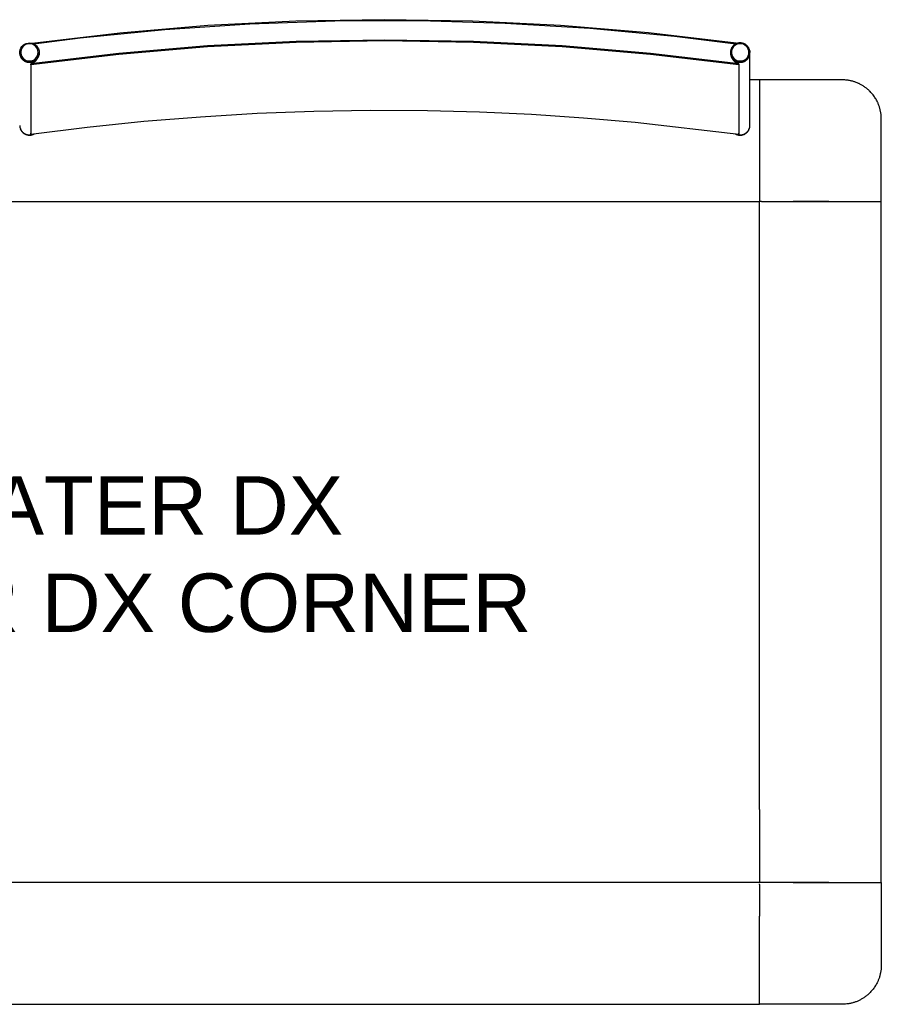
# Model space of a CAD drawing. Header units: millimetres. Extents: x -1470 to 7470, y -12049 to 6674.
# Tile 24 of 58: x 65 to 950, y -1975 to -963. Entities that reach past the tile are written whole.
import ezdxf

# ---------------------------------------------------------------- set-up
doc = ezdxf.new("R2010")
doc.units = ezdxf.units.MM
doc.header["$LTSCALE"] = 10
doc.layers.get('0').update_dxf_attribs({"true_color": 0x000000})
doc.styles.add('Arial Normale', font='txt')

msp = doc.modelspace()

# ---------------------------------------------------------------- linework, layer by layer
at = {"color": 18, "linetype": 'Continuous', "lineweight": 25, "true_color": 0x000000}
for p, q in [((949.6, -1149.9), (949.5, -1065.2)), ((826.6, -1149.9), (949.6, -1149.9)), ((859.2, -1849.9), (949.6, -1849.9)), ((949.6, -1849.9), (949.5, -1934.7))]:
    msp.add_line(p, q, dxfattribs=at)
for points in [[(800.4, -987.3), (710.4, -976.8), (620.1, -969.2), (529.6, -964.7), (439, -963.2), (348.4, -964.7), (257.9, -969.3), (167.5, -976.9), (77.5, -987.5)], [(800.3, -988.2), (737.3, -980.5), (650.3, -972.4), (563.1, -967), (475.7, -964.5), (388.3, -964.7), (300.9, -967.7), (213.8, -973.6), (126.8, -982.2), (79, -988.2)], [(803.3, -1008.6), (712.7, -997.9), (621.9, -990.2), (530.8, -985.6), (439.6, -984.1), (348.5, -985.6), (257.4, -990.2), (166.5, -997.9), (76, -1008.6)], [(803.1, -1009.6), (712.6, -998.8), (621.8, -991.2), (530.8, -986.6), (439.6, -985), (348.5, -986.6), (257.5, -991.2), (166.6, -998.8), (76.1, -1009.6)], [(814.5, -995.1), (814.4, -994.7), (814.3, -994.4), (814.2, -994.1), (814.1, -993.7), (814, -993.4), (813.8, -993.1), (813.7, -992.8), (813.5, -992.4), (813.4, -992.1), (813.2, -991.8), (813, -991.5), (812.8, -991.3), (812.6, -991), (812.4, -990.7), (812.1, -990.4), (811.9, -990.2), (811.7, -989.9), (811.4, -989.7), (811.2, -989.5), (810.9, -989.2), (810.6, -989), (810.3, -988.8), (810, -988.6), (809.7, -988.4), (809.4, -988.3), (809.1, -988.1), (808.8, -988), (808.5, -987.8), (808.2, -987.7), (807.8, -987.6), (807.5, -987.5), (807.2, -987.4), (806.8, -987.3), (806.5, -987.2), (806.1, -987.2), (805.8, -987.1), (805.5, -987.1), (805.1, -987.1), (804.8, -987.1), (804.4, -987.1), (804.1, -987.1), (803.7, -987.1), (803.4, -987.1), (803, -987.2), (802.7, -987.2), (802.3, -987.3), (802, -987.4), (801.7, -987.5), (801.3, -987.6), (801, -987.7), (800.7, -987.9), (800.4, -988), (800, -988.2), (799.7, -988.3), (799.4, -988.5), (799.1, -988.7), (798.9, -988.9), (798.6, -989.1), (798.3, -989.3), (798, -989.5), (797.8, -989.8), (797.5, -990), (797.3, -990.3), (797.1, -990.5), (796.8, -990.8), (796.6, -991.1), (796.4, -991.4), (796.2, -991.6), (796, -991.9), (795.9, -992.2), (795.7, -992.6), (795.6, -992.9), (795.4, -993.2), (795.3, -993.5), (795.2, -993.8), (795.1, -994.2), (795, -994.5), (794.9, -994.9), (794.8, -995.2), (794.7, -995.5), (794.7, -995.9), (794.7, -996.2), (794.6, -996.6), (794.6, -996.9)], [(800.3, -988), (800.4, -987.3)], [(800.4, -987.3), (800.4, -988.1)], [(64.6, -997.1), (64.6, -997.4), (64.7, -997.8), (64.7, -998.1), (64.7, -998.5), (64.8, -998.8), (64.9, -999.2), (65, -999.5), (65, -999.8), (65.2, -1000.2), (65.3, -1000.5), (65.4, -1000.8), (65.5, -1001.1), (65.7, -1001.4), (65.8, -1001.7), (66, -1002.1), (66.2, -1002.3), (66.4, -1002.6), (66.6, -1002.9), (66.8, -1003.2), (67, -1003.5), (67.2, -1003.7), (67.5, -1004), (67.7, -1004.2), (68, -1004.5), (68.2, -1004.7), (68.5, -1004.9), (68.8, -1005.1), (69.1, -1005.3), (69.4, -1005.5), (69.7, -1005.7), (70, -1005.8), (70.3, -1006), (70.6, -1006.1), (70.9, -1006.3), (71.2, -1006.4), (71.6, -1006.5), (71.9, -1006.6), (72.2, -1006.7), (72.6, -1006.8), (72.9, -1006.8), (73.3, -1006.9), (73.6, -1006.9), (73.9, -1007), (74.3, -1007), (74.6, -1007), (75, -1007), (75.3, -1007), (75.7, -1006.9), (76, -1006.9), (76.4, -1006.8), (76.7, -1006.8), (77, -1006.7), (77.4, -1006.6), (77.7, -1006.5), (78, -1006.4), (78.4, -1006.3), (78.7, -1006.1), (79, -1006), (79.3, -1005.8), (79.6, -1005.7), (79.9, -1005.5), (80.2, -1005.3), (80.5, -1005.1), (80.8, -1004.9), (81, -1004.7), (81.3, -1004.5), (81.5, -1004.2), (81.8, -1004), (82, -1003.7), (82.3, -1003.5), (82.5, -1003.2), (82.7, -1002.9), (82.9, -1002.6), (83.1, -1002.3), (83.3, -1002.1), (83.4, -1001.7), (83.6, -1001.4), (83.7, -1001.1), (83.9, -1000.8), (84, -1000.5), (84.1, -1000.2), (84.2, -999.8), (84.3, -999.5), (84.4, -999.2), (84.5, -998.8), (84.5, -998.5), (84.6, -998.1), (84.6, -997.8), (84.6, -997.4), (84.6, -997.1)], [(76, -1008.6), (76.3, -1008.5), (76.6, -1008.4), (76.9, -1008.3), (77.1, -1008.2), (77.4, -1008), (77.7, -1007.9), (78, -1007.8), (78.2, -1007.6), (78.5, -1007.5), (78.8, -1007.3), (79, -1007.1), (79.3, -1006.9), (79.6, -1006.8), (79.8, -1006.6), (80.1, -1006.3), (80.4, -1006.1), (80.5, -1006), (80.7, -1005.8), (80.9, -1005.7), (81, -1005.5), (81.2, -1005.3), (81.4, -1005.1), (81.5, -1005), (81.7, -1004.8), (81.8, -1004.6), (82, -1004.4), (82.1, -1004.2), (82.3, -1004), (82.4, -1003.8), (82.6, -1003.6), (82.7, -1003.4), (82.9, -1003.2), (83, -1002.8), (83.2, -1002.5), (83.4, -1002.1), (83.6, -1001.8), (83.7, -1001.4), (83.9, -1001.1), (84, -1000.7), (84.2, -1000.3), (84.3, -1000), (84.3, -999.6), (84.4, -999.3), (84.5, -999.2), (84.5, -999), (84.5, -998.8), (84.6, -998.7), (84.6, -998.5), (84.6, -998.3), (84.6, -998.2), (84.6, -998), (84.6, -997.8), (84.6, -997.8), (84.6, -997.7), (84.6, -997.5), (84.6, -997.1)], [(84.6, -997.1), (84.6, -996.9)], [(84.6, -997.1), (84.6, -997.1)], [(794.6, -996.9), (794.6, -997.1)], [(794.6, -997.1), (794.6, -997.1)], [(794.6, -997.1), (794.6, -997.4), (794.7, -997.8), (794.7, -998.1), (794.7, -998.5), (794.8, -998.8), (794.9, -999.2), (795, -999.5), (795, -999.8), (795.2, -1000.2), (795.3, -1000.5), (795.4, -1000.8), (795.5, -1001.1), (795.7, -1001.4), (795.8, -1001.7), (796, -1002.1), (796.2, -1002.3), (796.4, -1002.6), (796.6, -1002.9), (796.8, -1003.2), (797, -1003.5), (797.2, -1003.7), (797.5, -1004), (797.7, -1004.2), (798, -1004.5), (798.2, -1004.7), (798.5, -1004.9), (798.8, -1005.1), (799.1, -1005.3), (799.4, -1005.5), (799.7, -1005.7), (800, -1005.8), (800.3, -1006), (800.6, -1006.1), (800.9, -1006.3), (801.2, -1006.4), (801.6, -1006.5), (801.9, -1006.6), (802.2, -1006.7), (802.6, -1006.8), (802.9, -1006.8), (803.3, -1006.9), (803.6, -1006.9), (803.9, -1007), (804.3, -1007), (804.6, -1007), (805, -1007), (805.3, -1007), (805.7, -1006.9), (806, -1006.9), (806.4, -1006.8), (806.7, -1006.8), (807, -1006.7), (807.4, -1006.6), (807.7, -1006.5), (808, -1006.4), (808.4, -1006.3), (808.7, -1006.1), (809, -1006), (809.3, -1005.8), (809.6, -1005.7), (809.9, -1005.5), (810.2, -1005.3), (810.5, -1005.1), (810.8, -1004.9), (811, -1004.7), (811.3, -1004.5), (811.5, -1004.2), (811.8, -1004), (812, -1003.7), (812.3, -1003.5), (812.5, -1003.2), (812.7, -1002.9), (812.9, -1002.6), (813.1, -1002.3), (813.3, -1002.1), (813.4, -1001.7), (813.6, -1001.4), (813.7, -1001.1), (813.9, -1000.8), (814, -1000.5), (814.1, -1000.2), (814.2, -999.8), (814.3, -999.5), (814.4, -999.2), (814.5, -998.8), (814.5, -998.5), (814.6, -998.1), (814.6, -997.8), (814.6, -997.4), (814.6, -997.1)], [(794.6, -997.1), (794.6, -997.4), (794.7, -997.8), (794.7, -998.1), (794.7, -998.5), (794.8, -998.8), (794.9, -999.2), (795, -999.5), (795, -999.8), (795.2, -1000.2), (795.3, -1000.5), (795.4, -1000.8), (795.5, -1001.1), (795.7, -1001.4), (795.8, -1001.8), (796, -1002.1), (796.2, -1002.3), (796.4, -1002.6), (796.6, -1002.9), (796.8, -1003.2), (797, -1003.5), (797.2, -1003.7), (797.5, -1004), (797.7, -1004.2), (798, -1004.5), (798.2, -1004.7), (798.5, -1004.9), (798.8, -1005.1), (799.1, -1005.3), (799.4, -1005.5), (799.7, -1005.7), (800, -1005.8), (800.3, -1006), (800.6, -1006.1), (800.9, -1006.3), (801.2, -1006.4), (801.6, -1006.5), (801.9, -1006.6), (802.2, -1006.7), (802.6, -1006.8), (802.9, -1006.8), (803.3, -1006.9), (803.6, -1006.9), (803.9, -1007), (804.3, -1007), (804.6, -1007), (805, -1007), (805.3, -1007), (805.7, -1006.9), (806, -1006.9), (806.4, -1006.8), (806.7, -1006.8), (807, -1006.7), (807.4, -1006.6), (807.7, -1006.5), (808, -1006.4), (808.4, -1006.3), (808.7, -1006.1), (809, -1006), (809.3, -1005.8), (809.6, -1005.7), (809.9, -1005.5), (810.2, -1005.3), (810.5, -1005.1), (810.8, -1004.9), (811, -1004.7), (811.3, -1004.5), (811.5, -1004.2), (811.8, -1004), (812, -1003.7), (812.3, -1003.5), (812.5, -1003.2), (812.7, -1002.9), (812.9, -1002.6), (813.1, -1002.3), (813.3, -1002.1), (813.4, -1001.8), (813.6, -1001.4), (813.7, -1001.1), (813.9, -1000.8), (814, -1000.5), (814.1, -1000.2), (814.2, -999.8), (814.3, -999.5), (814.4, -999.2), (814.5, -998.8), (814.5, -998.5), (814.6, -998.1), (814.6, -997.8), (814.6, -997.4), (814.6, -997.1)], [(794.7, -997.1), (794.7, -998), (794.7, -998.3), (794.7, -998.5), (794.8, -998.7), (794.8, -998.9), (794.8, -999.1), (794.8, -999.3), (794.9, -999.4), (794.9, -999.6), (794.9, -999.7), (795, -999.9), (795.1, -1000.2), (795.2, -1000.4), (795.3, -1000.7), (795.4, -1001), (795.5, -1001.3), (795.7, -1001.7), (795.8, -1002.1), (796, -1002.5), (796.2, -1002.7), (796.3, -1002.9), (796.4, -1003.1), (796.5, -1003.3), (796.6, -1003.5), (796.7, -1003.7), (797, -1004), (797.2, -1004.4), (797.4, -1004.6), (797.6, -1004.8), (797.8, -1005), (798, -1005.2), (798.2, -1005.4), (798.4, -1005.6), (798.6, -1005.8), (798.8, -1006), (799, -1006.2), (799.2, -1006.4), (799.4, -1006.5), (799.6, -1006.7), (799.8, -1006.9), (800.1, -1007), (800.3, -1007.2), (800.5, -1007.3), (800.8, -1007.5), (801.2, -1007.7), (801.5, -1007.9), (801.9, -1008), (802.2, -1008.2), (802.6, -1008.3), (802.9, -1008.5), (803.3, -1008.6)], [(814.5, -995.1), (814.6, -996.9)], [(814.6, -997.1), (814.6, -996.9)], [(814.6, -1071.8), (814.6, -997.1)], [(76.1, -1009.6), (76, -1008.6)], [(76, -1008.6), (76, -1079.8)], [(76.1, -1009.6), (76.1, -1080.8)], [(803.1, -1009.6), (803.3, -1008.6)], [(803.1, -1009.6), (803.1, -1080.8)], [(803.3, -1008.6), (803.3, -1079.8)], [(824.6, -1024.9), (814.6, -1024.9)], [(949.5, -1065.2), (949.5, -1063.7), (949.4, -1062.3), (949.3, -1060.9), (949.3, -1060.2), (949.2, -1059.5), (949.1, -1058.7), (948.9, -1057.9), (948.8, -1057.2), (948.6, -1056.4), (948.4, -1055.6), (948.2, -1054.8), (948, -1054), (947.8, -1053.3), (947.6, -1052.6), (947.3, -1051.9), (947.1, -1051.2), (946.8, -1050.5), (946.5, -1049.8), (946.3, -1049.1), (946, -1048.4), (945.7, -1047.8), (945.2, -1046.8), (944.7, -1045.9), (944.2, -1045), (943.7, -1044.1), (943.1, -1043.2), (942.5, -1042.3), (941.8, -1041.4), (941.2, -1040.5), (940.5, -1039.6), (939.7, -1038.8), (939, -1037.9), (938.2, -1037.1), (937.6, -1036.5), (937, -1035.9), (936.4, -1035.3), (935.7, -1034.8), (935.1, -1034.2), (934.4, -1033.7), (933.8, -1033.2), (933.1, -1032.7), (932.5, -1032.2), (931.8, -1031.7), (931.1, -1031.3), (930.4, -1030.9), (929.7, -1030.4), (929, -1030), (928.3, -1029.7), (927.6, -1029.3), (926.9, -1028.9), (926.1, -1028.6), (925.4, -1028.3), (924.7, -1028), (923.9, -1027.7), (923.2, -1027.4), (922.4, -1027.1), (921.7, -1026.9), (920.9, -1026.6), (920.2, -1026.4), (919.4, -1026.2), (918.6, -1026), (917.9, -1025.9), (917.1, -1025.7), (916.3, -1025.6), (915.5, -1025.4), (914.7, -1025.3), (913.9, -1025.3), (913, -1025.2), (912.2, -1025.1), (910.5, -1025), (908.9, -1025), (824.6, -1024.9)], [(824.6, -1024.9), (824.6, -1034.9)], [(824.6, -1034.9), (824.6, -1115.3)], [(76.1, -1080.8), (134, -1073.6), (192, -1067.6), (250.2, -1062.9), (308.4, -1059.4), (366.7, -1057.2), (425, -1056.3), (483.4, -1056.6), (536.8, -1058), (590.3, -1060.4), (643.6, -1063.9), (696.9, -1068.5), (803.1, -1080.8)], [(64.6, -1071.8), (64.6, -1072.1), (64.7, -1072.5), (64.7, -1072.8), (64.7, -1073.1), (64.8, -1073.5), (64.9, -1073.8), (65, -1074.2), (65, -1074.5), (65.1, -1074.8), (65.3, -1075.1), (65.4, -1075.5), (65.5, -1075.8), (65.7, -1076.1), (65.8, -1076.4), (66, -1076.7), (66.2, -1077), (66.4, -1077.3), (66.6, -1077.6), (66.8, -1077.8), (67, -1078.1), (67.2, -1078.4), (67.5, -1078.6), (67.7, -1078.9), (68, -1079.1), (68.2, -1079.3), (68.5, -1079.5), (68.8, -1079.7), (69, -1079.9), (69.3, -1080.1), (69.6, -1080.3), (69.9, -1080.5), (70.2, -1080.6), (70.6, -1080.8), (70.9, -1080.9), (71.2, -1081), (71.5, -1081.1), (71.8, -1081.2), (72.2, -1081.3), (72.5, -1081.4), (72.9, -1081.5), (73.2, -1081.5), (73.5, -1081.6), (73.9, -1081.6), (74.2, -1081.6), (74.6, -1081.6), (74.9, -1081.6), (75.3, -1081.6), (75.6, -1081.6), (75.9, -1081.6), (76.3, -1081.5), (76.6, -1081.4), (77, -1081.4), (77.3, -1081.3), (77.6, -1081.2), (78, -1081.1), (78.3, -1080.9), (78.6, -1080.8), (78.9, -1080.7), (79.2, -1080.5)], [(64.6, -1071.8), (64.6, -1072.1), (64.7, -1072.5), (64.7, -1072.8), (64.7, -1073.1), (64.8, -1073.5), (64.9, -1073.8), (65, -1074.2), (65, -1074.5), (65.1, -1074.8), (65.3, -1075.1), (65.4, -1075.5), (65.5, -1075.8), (65.7, -1076.1), (65.8, -1076.4), (66, -1076.7), (66.2, -1077), (66.4, -1077.3), (66.6, -1077.6), (66.8, -1077.8), (67, -1078.1), (67.2, -1078.4), (67.5, -1078.6), (67.7, -1078.8), (68, -1079.1), (68.2, -1079.3), (68.5, -1079.5), (68.8, -1079.7), (69, -1079.9), (69.3, -1080.1), (69.6, -1080.3), (69.9, -1080.5), (70.2, -1080.6), (70.5, -1080.8), (70.9, -1080.9), (71.2, -1081), (71.5, -1081.1), (71.8, -1081.2), (72.2, -1081.3), (72.5, -1081.4), (72.8, -1081.5), (73.2, -1081.5), (73.5, -1081.6), (73.9, -1081.6), (74.2, -1081.6), (74.6, -1081.6), (74.9, -1081.6), (75.2, -1081.6), (75.6, -1081.6), (75.9, -1081.6), (76.3, -1081.5), (76.6, -1081.4), (76.9, -1081.4), (77.3, -1081.3), (77.6, -1081.2), (77.9, -1081.1), (78.3, -1081), (78.6, -1080.8), (78.9, -1080.7), (79.2, -1080.5), (79.5, -1080.4)], [(799.7, -1080.5), (800, -1080.7), (800.3, -1080.8), (800.6, -1081), (800.9, -1081.1), (801.2, -1081.2), (801.6, -1081.3), (801.9, -1081.4), (802.2, -1081.5), (802.6, -1081.6), (802.9, -1081.7), (803.2, -1081.7), (803.6, -1081.8), (803.9, -1081.8), (804.3, -1081.8), (804.6, -1081.8), (805, -1081.8), (805.3, -1081.8), (805.7, -1081.8), (806, -1081.7), (806.3, -1081.7), (806.7, -1081.6), (807, -1081.5), (807.4, -1081.4), (807.7, -1081.3), (808, -1081.2), (808.3, -1081.1), (808.7, -1081), (809, -1080.8), (809.3, -1080.7), (809.6, -1080.5), (809.9, -1080.3), (810.2, -1080.1), (810.5, -1079.9), (810.7, -1079.7), (811, -1079.5), (811.3, -1079.3), (811.5, -1079.1), (811.8, -1078.8), (812, -1078.6), (812.2, -1078.3), (812.5, -1078), (812.7, -1077.8), (812.9, -1077.5), (813.1, -1077.2), (813.2, -1076.9), (813.4, -1076.6), (813.6, -1076.3), (813.7, -1076), (813.9, -1075.7), (814, -1075.3), (814.1, -1075), (814.2, -1074.7), (814.3, -1074.3), (814.4, -1074), (814.5, -1073.7), (814.5, -1073.3), (814.6, -1073), (814.6, -1072.6), (814.6, -1072.3), (814.6, -1071.9)], [(800, -1080.5), (800.3, -1080.6), (800.6, -1080.8), (800.9, -1080.9), (801.2, -1081), (801.6, -1081.2), (801.9, -1081.3), (802.2, -1081.3), (802.6, -1081.4), (802.9, -1081.5), (803.3, -1081.5), (803.6, -1081.6), (803.9, -1081.6), (804.3, -1081.6), (804.6, -1081.6), (805, -1081.6), (805.3, -1081.6), (805.7, -1081.6), (806, -1081.5), (806.4, -1081.5), (806.7, -1081.4), (807, -1081.3), (807.4, -1081.3), (807.7, -1081.2), (808, -1081), (808.4, -1080.9), (808.7, -1080.8), (809, -1080.6), (809.3, -1080.5), (809.6, -1080.3), (809.9, -1080.1), (810.2, -1080), (810.5, -1079.8), (810.7, -1079.6), (811, -1079.3), (811.3, -1079.1), (811.5, -1078.9), (811.8, -1078.6), (812, -1078.4), (812.2, -1078.1), (812.5, -1077.9), (812.7, -1077.6), (812.9, -1077.3), (813.1, -1077), (813.3, -1076.7), (813.4, -1076.4), (813.6, -1076.1), (813.7, -1075.8), (813.9, -1075.5), (814, -1075.2), (814.1, -1074.8), (814.2, -1074.5), (814.3, -1074.2), (814.4, -1073.8), (814.5, -1073.5), (814.5, -1073.1), (814.6, -1072.8), (814.6, -1072.5), (814.6, -1072.1), (814.6, -1071.8)], [(800.1, -1080.5), (800.4, -1080.7), (800.7, -1080.8), (801, -1081), (801.3, -1081.1), (801.7, -1081.2), (802, -1081.3), (802.3, -1081.4), (802.7, -1081.4), (803, -1081.5), (803.3, -1081.6), (803.7, -1081.6), (804, -1081.6), (804.4, -1081.6), (804.7, -1081.6), (805.1, -1081.6), (805.4, -1081.6), (805.7, -1081.6), (806.1, -1081.5), (806.4, -1081.5), (806.8, -1081.4), (807.1, -1081.3), (807.4, -1081.2), (807.8, -1081.1), (808.1, -1081), (808.4, -1080.9), (808.7, -1080.8), (809, -1080.6), (809.3, -1080.5), (809.6, -1080.3), (809.9, -1080.1), (810.2, -1079.9), (810.5, -1079.7), (810.8, -1079.5), (811.1, -1079.3), (811.3, -1079.1), (811.6, -1078.8), (811.8, -1078.6), (812, -1078.4), (812.3, -1078.1), (812.5, -1077.8), (812.7, -1077.6), (812.9, -1077.3), (813.1, -1077), (813.3, -1076.7), (813.4, -1076.4), (813.6, -1076.1), (813.7, -1075.8), (813.9, -1075.5), (814, -1075.1), (814.1, -1074.8), (814.2, -1074.5), (814.3, -1074.2), (814.4, -1073.8), (814.5, -1073.5), (814.5, -1073.1), (814.6, -1072.8), (814.6, -1072.5), (814.6, -1072.1), (814.6, -1071.8)], [(814.6, -1071.9), (814.6, -1071.8)], [(65.2, -1075.3), (65.4, -1075.6), (65.5, -1075.9), (65.7, -1076.3), (65.8, -1076.6), (66, -1076.9), (66.2, -1077.2), (66.4, -1077.4), (66.6, -1077.7), (66.8, -1078), (67, -1078.3), (67.2, -1078.5), (67.5, -1078.8), (67.7, -1079), (68, -1079.3), (68.2, -1079.5), (68.5, -1079.7), (68.8, -1079.9), (69, -1080.1), (69.3, -1080.3), (69.6, -1080.5), (69.9, -1080.6), (70.2, -1080.8), (70.6, -1080.9), (70.9, -1081.1), (71.2, -1081.2), (71.5, -1081.3), (71.8, -1081.4), (72.2, -1081.5), (72.5, -1081.6), (72.9, -1081.6), (73.2, -1081.7), (73.5, -1081.7), (73.9, -1081.8), (74.2, -1081.8), (74.6, -1081.8), (74.9, -1081.8), (75.3, -1081.8), (75.6, -1081.8), (75.9, -1081.7), (76.3, -1081.7), (76.6, -1081.6), (77, -1081.5), (77.3, -1081.4), (77.6, -1081.3), (78, -1081.2), (78.3, -1081.1), (78.6, -1081), (78.9, -1080.8), (79.2, -1080.7), (79.5, -1080.5), (79.8, -1080.4)], [(76.1, -1080.8), (76, -1079.8)], [(803.1, -1080.8), (803.3, -1079.8)], [(824.6, -1115.3), (824.6, -1147.9)], [(-825.4, -1149.9), (774.6, -1149.9)], [(774.6, -1149.9), (824.6, -1149.9)], [(824.6, -1147.9), (824.6, -1149.9)], [(826.6, -1149.9), (824.6, -1149.9)], [(824.6, -1774.9), (824.6, -1149.9)], [(895.7, -1149.9), (859.2, -1149.9)], [(824.6, -1774.9), (824.6, -1849.7)], [(774.6, -1849.9), (-825.4, -1849.9)], [(824.6, -1849.9), (774.6, -1849.9)], [(826.6, -1849.9), (824.6, -1849.9)], [(824.6, -1851.3), (824.6, -1851)], [(824.6, -1851.9), (824.6, -1851.3)], [(895.7, -1849.9), (826.6, -1849.9)], [(824.6, -1851.9), (824.6, -1884.5)], [(824.6, -1964.9), (824.6, -1884.5)], [(949.5, -1934.7), (949.5, -1936.1), (949.4, -1937.5), (949.3, -1938.9), (949.3, -1939.6), (949.2, -1940.3), (949.1, -1941.1), (948.9, -1941.9), (948.8, -1942.7), (948.6, -1943.5), (948.4, -1944.2), (948.2, -1945), (948, -1945.8), (947.8, -1946.6), (947.6, -1947.3), (947.3, -1948), (947.1, -1948.7), (946.8, -1949.3), (946.5, -1950), (946.3, -1950.7), (946, -1951.4), (945.7, -1952.1), (945.2, -1953), (944.7, -1953.9), (944.2, -1954.8), (943.7, -1955.7), (943.1, -1956.6), (942.5, -1957.5), (941.8, -1958.4), (941.2, -1959.3), (940.5, -1960.2), (939.7, -1961.1), (939, -1961.9), (938.2, -1962.8), (937.6, -1963.3), (937, -1963.9), (936.4, -1964.5), (935.7, -1965.1), (935.1, -1965.6), (934.4, -1966.1), (933.8, -1966.6), (933.1, -1967.1), (932.5, -1967.6), (931.8, -1968.1), (931.1, -1968.5), (930.4, -1969), (929.7, -1969.4), (929, -1969.8), (928.3, -1970.2), (927.6, -1970.5), (926.9, -1970.9), (926.1, -1971.2), (925.4, -1971.6), (924.7, -1971.9), (923.9, -1972.2), (923.2, -1972.4), (922.4, -1972.7), (921.7, -1973), (920.9, -1973.2), (920.2, -1973.4), (919.4, -1973.6), (918.6, -1973.8), (917.9, -1974), (917.1, -1974.1), (916.3, -1974.3), (915.5, -1974.4), (914.2, -1974.5), (912.9, -1974.7), (911.6, -1974.8), (910.2, -1974.8), (907.4, -1974.8), (824.6, -1974.9)], [(824.6, -1974.9), (824.6, -1964.9)], [(-825.4, -1974.9), (824.6, -1974.9)]]:
    msp.add_lwpolyline(points, dxfattribs=at)
for points in [[(84.6, -996.9), (84.5, -998.8), (83.9, -1000.6), (83, -1002.3), (81.9, -1003.7), (80.4, -1004.9), (78.8, -1005.9), (77, -1006.5), (75.1, -1006.8), (73.2, -1006.7), (71.4, -1006.2), (69.6, -1005.5), (68.1, -1004.4), (66.8, -1003), (65.7, -1001.4), (65, -999.7), (64.7, -997.9), (64.7, -996), (65, -994.2), (65.7, -992.4), (66.8, -990.8), (68.1, -989.5), (69.6, -988.4), (71.4, -987.6), (73.2, -987.2), (75.1, -987.1), (77, -987.4), (78.8, -988), (80.4, -988.9), (81.9, -990.1), (83, -991.6), (83.9, -993.3), (84.5, -995.1)], [(83.6, -996.8), (83.4, -995), (82.9, -993.3), (82, -991.7), (80.8, -990.3), (79.4, -989.2), (77.8, -988.4), (76, -988), (74.2, -987.9), (72.4, -988.2), (70.7, -988.8), (69.1, -989.7), (67.8, -991), (66.8, -992.5), (66, -994.1), (65.7, -995.9), (65.7, -997.6), (66, -999.4), (66.8, -1001.1), (67.8, -1002.5), (69.1, -1003.8), (70.7, -1004.7), (72.4, -1005.3), (74.2, -1005.6), (76, -1005.5), (77.8, -1005.1), (79.4, -1004.3), (80.8, -1003.2), (82, -1001.8), (82.9, -1000.2), (83.4, -998.5)], [(813.5, -995.1), (813, -993.4), (812.1, -991.8), (810.9, -990.4), (809.5, -989.3), (807.9, -988.5), (806.1, -988), (804.3, -987.9), (802.5, -988.1), (800.8, -988.7), (799.2, -989.7), (797.9, -990.9), (796.8, -992.4), (796.1, -994), (795.7, -995.7), (795.7, -997.5), (796, -999.3), (796.7, -1001), (797.7, -1002.4), (799, -1003.7), (800.6, -1004.7), (802.3, -1005.3), (804.1, -1005.6), (805.9, -1005.5), (807.6, -1005.1), (809.3, -1004.3), (810.7, -1003.3), (812, -1001.9), (812.9, -1000.4), (813.4, -998.7), (813.6, -996.9)]]:
    msp.add_lwpolyline(points, close=True, dxfattribs=at)
at = {"color": 8, "linetype": 'Continuous', "lineweight": 25, "true_color": 0x808080}
msp.add_lwpolyline([(794.6, -996.9), (794.6, -997.3), (794.7, -997.6), (794.7, -998), (794.7, -998.3), (794.8, -998.6), (794.9, -999), (795, -999.3), (795, -999.7), (795.2, -1000), (795.3, -1000.3), (795.4, -1000.6), (795.5, -1001), (795.7, -1001.3), (795.8, -1001.6), (796, -1001.9), (796.2, -1002.2), (796.4, -1002.5), (796.6, -1002.7), (796.8, -1003), (797, -1003.3), (797.2, -1003.6), (797.5, -1003.8), (797.7, -1004), (798, -1004.3), (798.2, -1004.5), (798.5, -1004.7), (798.8, -1004.9), (799.1, -1005.1), (799.4, -1005.3), (799.7, -1005.5), (800, -1005.7), (800.3, -1005.8), (800.6, -1006), (800.9, -1006.1), (801.2, -1006.2), (801.6, -1006.3), (801.9, -1006.4), (802.2, -1006.5), (802.6, -1006.6), (802.9, -1006.7), (803.3, -1006.7), (803.6, -1006.8), (803.9, -1006.8), (804.3, -1006.8), (804.6, -1006.8), (805, -1006.8), (805.3, -1006.8), (805.7, -1006.8), (806, -1006.7), (806.4, -1006.7), (806.7, -1006.6), (807, -1006.5), (807.4, -1006.4), (807.7, -1006.3), (808, -1006.2), (808.4, -1006.1), (808.7, -1006), (809, -1005.8), (809.3, -1005.7), (809.6, -1005.5), (809.9, -1005.3), (810.2, -1005.1), (810.5, -1004.9), (810.8, -1004.7), (811, -1004.5), (811.3, -1004.3), (811.5, -1004), (811.8, -1003.8), (812, -1003.6), (812.3, -1003.3), (812.5, -1003), (812.7, -1002.7), (812.9, -1002.5), (813.1, -1002.2), (813.3, -1001.9), (813.4, -1001.6), (813.6, -1001.3), (813.7, -1001), (813.9, -1000.6), (814, -1000.3), (814.1, -1000), (814.2, -999.7), (814.3, -999.3), (814.4, -999), (814.5, -998.6), (814.5, -998.3), (814.6, -998), (814.6, -997.6), (814.6, -997.3), (814.6, -996.9)], dxfattribs=at)
msp.add_lwpolyline([(949.6, -1849.9), (949.6, -1149.9)])

# ---------------------------------------------------------------- texts
at = {"char_height": 60, "attachment_point": 2, "style": 'Arial Normale'}
for s, insert, width in [('SOFA 2 SEATER DX', (-1.3, -1432.3), 1698.913), ('SOFA 2 SEATER DX CORNER', (-1.3, -1532.3), 2467.826)]:
    msp.add_mtext(s, dxfattribs=dict(at, insert=insert, width=width))

doc.saveas('drawing.dxf')
